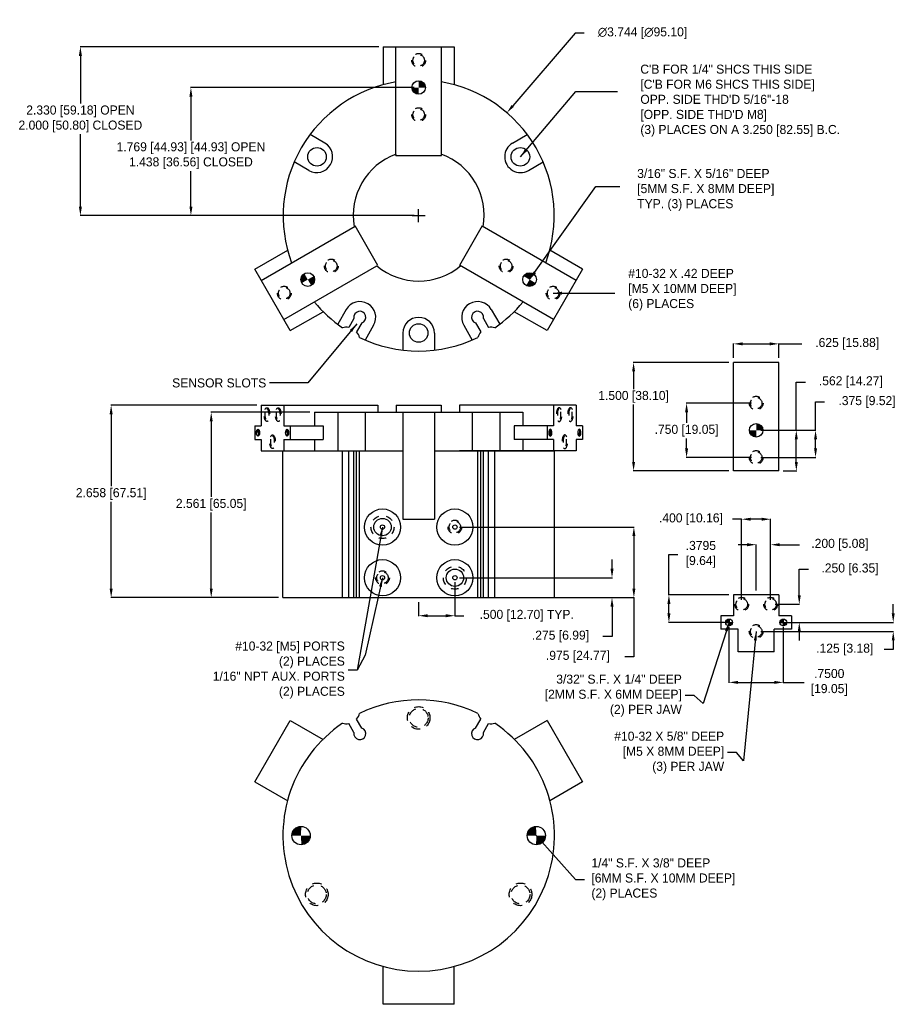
# Model space of a CAD drawing. Extents: x 17.4 to 29.5, y 0.6 to 14.2.
import ezdxf

# ---------------------------------------------------------------- set-up
doc = ezdxf.new("R2010")
doc.units = 0
doc.header["$MEASUREMENT"] = 0
doc.linetypes.add('DASHED', pattern=[0.75, 0.5, -0.25])
doc.linetypes.add('DASHEDX2', pattern=[1.5, 1, -0.5])
doc.layers.get('0').update_dxf_attribs({"linetype": 'CONTINUOUS'})
doc.layers.get('DEFPOINTS').update_dxf_attribs({"linetype": 'CONTINUOUS'})
doc.dimstyles.get("Standard").update_dxf_attribs({"dimtxt": 0.18, "dimasz": 0.18, "dimexe": 0.18, "dimexo": 0.0625, "dimgap": 0.09, "dimtad": 0, "dimtih": 1, "dimtoh": 1, "dimdec": 4, "dimzin": 0, "dimdsep": 46, "dimtxsty": 'Standard', "dimcen": 0.09, "dimadec": 0, "dimazin": 0, "dimtfac": 1, "dimtdec": 4, "dimtofl": 0, "dimtmove": 0, "dimatfit": 3, "dimfxl": 1, "dimtolj": 1, "dimtzin": 0, "dimarcsym": 0})

# ---------------------------------------------------------------- blocks, each defined once
blk = doc.blocks.new('*D418')
at = {"color": 0, "linetype": 'ByBlock'}
for p, q in [((26.391, 5.825), (26.391, 6.385)), ((26.391, 6.385), (26.516, 6.385)), ((27.221, 5.825), (26.386, 5.825)), ((26.391, 5.57), (26.391, 5.7)), ((27.159, 5.445), (26.386, 5.445))]:
    blk.add_line(p, q, dxfattribs=at)
for points in [[(26.37, 5.7), (26.412, 5.7), (26.391, 5.825)], [(26.37, 5.57), (26.412, 5.57), (26.391, 5.445)]]:
    blk.add_solid(points, dxfattribs=at)
at = {"layer": 'DEFPOINTS', "color": 0, "linetype": 'ByBlock'}
for p in [(27.284, 5.825), (26.391, 5.445), (27.221, 5.445)]:
    blk.add_point(p, dxfattribs=at)
at = {"color": 0, "linetype": 'ByBlock', "insert": (26.832, 6.385), "char_height": 0.125, "attachment_point": 5}
blk.add_mtext('.3795\\P[9.64]', dxfattribs=at)
blk = doc.blocks.new('*D419')
at = {"color": 0, "linetype": 'ByBlock'}
for p, q in [((29.49, 5.57), (29.49, 5.695)), ((28.034, 5.445), (29.495, 5.445)), ((27.659, 5.32), (29.495, 5.32)), ((29.49, 5.195), (29.49, 5.07)), ((29.49, 5.07), (29.365, 5.07))]:
    blk.add_line(p, q, dxfattribs=at)
for points in [[(29.469, 5.57), (29.51, 5.57), (29.49, 5.445)], [(29.469, 5.195), (29.51, 5.195), (29.49, 5.32)]]:
    blk.add_solid(points, dxfattribs=at)
at = {"layer": 'DEFPOINTS', "color": 0, "linetype": 'ByBlock'}
for p in [(27.971, 5.445), (29.49, 5.445), (27.596, 5.32)]:
    blk.add_point(p, dxfattribs=at)
at = {"color": 0, "linetype": 'ByBlock', "insert": (28.82, 5.07), "char_height": 0.125, "attachment_point": 5}
blk.add_mtext('.125 [3.18]', dxfattribs=at)
blk = doc.blocks.new('*D420')
at = {"color": 0, "linetype": 'ByBlock'}
for p, q in [((28.192, 5.82), (28.192, 6.178)), ((28.192, 6.178), (28.317, 6.178)), ((27.859, 5.695), (28.197, 5.695)), ((28.149, 5.445), (28.197, 5.445)), ((28.192, 5.32), (28.192, 5.195))]:
    blk.add_line(p, q, dxfattribs=at)
for points in [[(28.171, 5.82), (28.213, 5.82), (28.192, 5.695)], [(28.171, 5.32), (28.213, 5.32), (28.192, 5.445)]]:
    blk.add_solid(points, dxfattribs=at)
at = {"layer": 'DEFPOINTS', "color": 0, "linetype": 'ByBlock'}
for p in [(27.796, 5.695), (28.192, 5.695), (28.086, 5.445)]:
    blk.add_point(p, dxfattribs=at)
at = {"color": 0, "linetype": 'ByBlock', "insert": (28.893, 6.178), "char_height": 0.125, "attachment_point": 5}
blk.add_mtext('.250 [6.35]', dxfattribs=at)
blk = doc.blocks.new('*D421')
at = {"color": 0, "linetype": 'ByBlock'}
for p, q in [((27.471, 6.518), (27.346, 6.518)), ((27.596, 5.887), (27.596, 6.523)), ((27.796, 5.758), (27.796, 6.523)), ((27.921, 6.518), (28.197, 6.518))]:
    blk.add_line(p, q, dxfattribs=at)
for points in [[(27.471, 6.539), (27.471, 6.497), (27.596, 6.518)], [(27.921, 6.539), (27.921, 6.497), (27.796, 6.518)]]:
    blk.add_solid(points, dxfattribs=at)
at = {"layer": 'DEFPOINTS', "color": 0, "linetype": 'ByBlock'}
for p in [(27.796, 6.518), (27.596, 5.825), (27.796, 5.695)]:
    blk.add_point(p, dxfattribs=at)
at = {"color": 0, "linetype": 'ByBlock', "insert": (28.753, 6.518), "char_height": 0.125, "attachment_point": 5}
blk.add_mtext('.200 [5.08]', dxfattribs=at)
blk = doc.blocks.new('*D422')
at = {"color": 0, "linetype": 'ByBlock'}
for p, q in [((27.396, 6.87), (27.271, 6.87)), ((27.396, 5.758), (27.396, 6.875)), ((27.671, 6.87), (27.521, 6.87)), ((27.796, 5.758), (27.796, 6.875))]:
    blk.add_line(p, q, dxfattribs=at)
for points in [[(27.521, 6.891), (27.521, 6.849), (27.396, 6.87)], [(27.671, 6.891), (27.671, 6.849), (27.796, 6.87)]]:
    blk.add_solid(points, dxfattribs=at)
at = {"layer": 'DEFPOINTS', "color": 0, "linetype": 'ByBlock'}
for p in [(27.396, 6.87), (27.396, 5.695), (27.796, 5.695)]:
    blk.add_point(p, dxfattribs=at)
at = {"color": 0, "linetype": 'ByBlock', "insert": (26.695, 6.87), "char_height": 0.125, "attachment_point": 5}
blk.add_mtext('.400 [10.16]', dxfattribs=at)
blk = doc.blocks.new('*D423')
at = {"color": 0, "linetype": 'ByBlock'}
for p, q in [((27.221, 5.383), (27.221, 4.611)), ((27.971, 5.383), (27.971, 4.611)), ((27.346, 4.616), (27.846, 4.616)), ((27.971, 4.616), (28.259, 4.616))]:
    blk.add_line(p, q, dxfattribs=at)
for points in [[(27.346, 4.637), (27.346, 4.595), (27.221, 4.616)], [(27.846, 4.637), (27.846, 4.595), (27.971, 4.616)]]:
    blk.add_solid(points, dxfattribs=at)
at = {"layer": 'DEFPOINTS', "color": 0, "linetype": 'ByBlock'}
for p in [(27.221, 5.445), (27.971, 5.445), (27.221, 4.616)]:
    blk.add_point(p, dxfattribs=at)
at = {"color": 0, "linetype": 'ByBlock', "insert": (28.606, 4.616), "char_height": 0.125, "attachment_point": 5}
blk.add_mtext('.7500\\P[19.05]', dxfattribs=at)
blk = doc.blocks.new('*D424')
at = {"color": 0, "linetype": 'ByBlock'}
for p, q in [((28.417, 8.099), (28.417, 8.49)), ((28.417, 8.49), (28.542, 8.49)), ((27.659, 8.099), (28.422, 8.099)), ((28.417, 7.849), (28.417, 7.974)), ((27.659, 7.724), (28.422, 7.724))]:
    blk.add_line(p, q, dxfattribs=at)
for points in [[(28.396, 7.974), (28.437, 7.974), (28.417, 8.099)], [(28.396, 7.849), (28.437, 7.849), (28.417, 7.724)]]:
    blk.add_solid(points, dxfattribs=at)
at = {"layer": 'DEFPOINTS', "color": 0, "linetype": 'ByBlock'}
for p in [(27.596, 8.099), (28.417, 8.099), (27.596, 7.724)]:
    blk.add_point(p, dxfattribs=at)
at = {"color": 0, "linetype": 'ByBlock', "insert": (29.128, 8.49), "char_height": 0.125, "attachment_point": 5}
blk.add_mtext('.375 [9.52]', dxfattribs=at)
blk = doc.blocks.new('*D425')
at = {"color": 0, "linetype": 'ByBlock'}
for p, q in [((27.534, 8.474), (26.63, 8.474)), ((26.635, 8.349), (26.635, 8.2)), ((26.635, 7.849), (26.635, 7.985)), ((27.534, 7.724), (26.63, 7.724))]:
    blk.add_line(p, q, dxfattribs=at)
for points in [[(26.614, 8.349), (26.656, 8.349), (26.635, 8.474)], [(26.614, 7.849), (26.656, 7.849), (26.635, 7.724)]]:
    blk.add_solid(points, dxfattribs=at)
at = {"layer": 'DEFPOINTS', "color": 0, "linetype": 'ByBlock'}
for p in [(26.635, 8.474), (27.596, 8.474), (27.596, 7.724)]:
    blk.add_point(p, dxfattribs=at)
at = {"color": 0, "linetype": 'ByBlock', "insert": (26.635, 8.093), "char_height": 0.125, "attachment_point": 5}
blk.add_mtext('.750 [19.05]', dxfattribs=at)
blk = doc.blocks.new('*D426')
at = {"color": 0, "linetype": 'ByBlock'}
for p, q in [((27.284, 9.1), (27.284, 9.298)), ((27.409, 9.293), (27.784, 9.293)), ((27.909, 9.1), (27.909, 9.298)), ((27.909, 9.293), (28.225, 9.293))]:
    blk.add_line(p, q, dxfattribs=at)
for points in [[(27.409, 9.314), (27.409, 9.272), (27.284, 9.293)], [(27.784, 9.314), (27.784, 9.272), (27.909, 9.293)]]:
    blk.add_solid(points, dxfattribs=at)
at = {"layer": 'DEFPOINTS', "color": 0, "linetype": 'ByBlock'}
for p in [(27.284, 9.293), (27.284, 9.037), (27.909, 9.037)]:
    blk.add_point(p, dxfattribs=at)
at = {"color": 0, "linetype": 'ByBlock', "insert": (28.854, 9.293), "char_height": 0.125, "attachment_point": 5}
blk.add_mtext('.625 [15.88]', dxfattribs=at)
blk = doc.blocks.new('*D427')
at = {"color": 0, "linetype": 'ByBlock'}
for p, q in [((27.221, 9.037), (25.898, 9.037)), ((25.903, 8.912), (25.903, 8.668)), ((25.903, 7.662), (25.903, 8.453)), ((27.221, 7.537), (25.898, 7.537))]:
    blk.add_line(p, q, dxfattribs=at)
for points in [[(25.882, 8.912), (25.923, 8.912), (25.903, 9.037)], [(25.882, 7.662), (25.923, 7.662), (25.903, 7.537)]]:
    blk.add_solid(points, dxfattribs=at)
at = {"layer": 'DEFPOINTS', "color": 0, "linetype": 'ByBlock'}
for p in [(25.903, 9.037), (27.284, 9.037), (27.284, 7.537)]:
    blk.add_point(p, dxfattribs=at)
at = {"color": 0, "linetype": 'ByBlock', "insert": (25.903, 8.561), "char_height": 0.125, "attachment_point": 5}
blk.add_mtext('1.500 [38.10]', dxfattribs=at)
blk = doc.blocks.new('*D428')
at = {"color": 0, "linetype": 'ByBlock'}
for p, q in [((20.697, 8.445), (18.681, 8.445)), ((18.686, 8.32), (18.686, 7.325)), ((18.686, 5.912), (18.686, 7.11)), ((20.997, 5.787), (18.681, 5.787))]:
    blk.add_line(p, q, dxfattribs=at)
for points in [[(18.665, 8.32), (18.707, 8.32), (18.686, 8.445)], [(18.665, 5.912), (18.707, 5.912), (18.686, 5.787)]]:
    blk.add_solid(points, dxfattribs=at)
at = {"layer": 'DEFPOINTS', "color": 0, "linetype": 'ByBlock'}
for p in [(20.759, 8.445), (18.686, 5.787), (21.059, 5.787)]:
    blk.add_point(p, dxfattribs=at)
at = {"color": 0, "linetype": 'ByBlock', "insert": (18.686, 7.218), "char_height": 0.125, "attachment_point": 5}
blk.add_mtext('2.658 [67.51]', dxfattribs=at)
blk = doc.blocks.new('*D429')
at = {"color": 0, "linetype": 'ByBlock'}
for p, q in [((25.096, 14.01), (24.235, 13.007)), ((25.221, 14.01), (25.096, 14.01)), ((22.934, 11.401), (22.934, 11.581)), ((22.844, 11.491), (23.024, 11.491))]:
    blk.add_line(p, q, dxfattribs=at)
blk.add_solid([(24.219, 13.02), (24.25, 12.993), (24.153, 12.912)], dxfattribs=at)
at = {"layer": 'DEFPOINTS', "color": 0, "linetype": 'ByBlock'}
for p in [(24.153, 12.912), (21.715, 10.07)]:
    blk.add_point(p, dxfattribs=at)
at = {"color": 0, "linetype": 'ByBlock', "insert": (26.026, 14.01), "char_height": 0.125, "attachment_point": 5}
blk.add_mtext('∅3.744 [∅95.10]', dxfattribs=at)
blk = doc.blocks.new('*D430')
at = {"color": 0, "linetype": 'ByBlock'}
for p, q in [((25.605, 6.187), (25.605, 6.312)), ((23.497, 6.062), (25.61, 6.062)), ((21.122, 5.787), (25.61, 5.787)), ((25.605, 5.662), (25.605, 5.25)), ((25.605, 5.25), (25.48, 5.25))]:
    blk.add_line(p, q, dxfattribs=at)
for points in [[(25.584, 6.187), (25.626, 6.187), (25.605, 6.062)], [(25.584, 5.662), (25.626, 5.662), (25.605, 5.787)]]:
    blk.add_solid(points, dxfattribs=at)
at = {"layer": 'DEFPOINTS', "color": 0, "linetype": 'ByBlock'}
for p in [(23.434, 6.062), (25.605, 6.062), (21.059, 5.787)]:
    blk.add_point(p, dxfattribs=at)
at = {"color": 0, "linetype": 'ByBlock', "insert": (24.893, 5.25), "char_height": 0.125, "attachment_point": 5}
blk.add_mtext('.275 [6.99]', dxfattribs=at)
blk = doc.blocks.new('*D431')
at = {"color": 0, "linetype": 'ByBlock'}
for p, q in [((23.497, 6.762), (25.912, 6.762)), ((25.907, 6.637), (25.907, 5.912)), ((21.122, 5.787), (25.912, 5.787)), ((25.907, 5.787), (25.907, 4.971)), ((25.907, 4.971), (25.782, 4.971))]:
    blk.add_line(p, q, dxfattribs=at)
for points in [[(25.886, 6.637), (25.928, 6.637), (25.907, 6.762)], [(25.886, 5.912), (25.928, 5.912), (25.907, 5.787)]]:
    blk.add_solid(points, dxfattribs=at)
at = {"layer": 'DEFPOINTS', "color": 0, "linetype": 'ByBlock'}
for p in [(23.434, 6.762), (25.907, 6.762), (21.059, 5.787)]:
    blk.add_point(p, dxfattribs=at)
at = {"color": 0, "linetype": 'ByBlock', "insert": (25.133, 4.971), "char_height": 0.125, "attachment_point": 5}
blk.add_mtext('.975 [24.77]', dxfattribs=at)
blk = doc.blocks.new('*D432')
at = {"color": 0, "linetype": 'ByBlock'}
for p, q in [((21.431, 8.348), (20.063, 8.348)), ((20.068, 8.223), (20.068, 7.178)), ((20.068, 5.912), (20.068, 6.963)), ((20.997, 5.787), (20.063, 5.787))]:
    blk.add_line(p, q, dxfattribs=at)
for points in [[(20.048, 8.223), (20.089, 8.223), (20.068, 8.348)], [(20.048, 5.912), (20.089, 5.912), (20.068, 5.787)]]:
    blk.add_solid(points, dxfattribs=at)
at = {"layer": 'DEFPOINTS', "color": 0, "linetype": 'ByBlock'}
for p in [(21.494, 8.348), (20.068, 5.787), (21.059, 5.787)]:
    blk.add_point(p, dxfattribs=at)
at = {"color": 0, "linetype": 'ByBlock', "insert": (20.068, 7.07), "char_height": 0.125, "attachment_point": 5}
blk.add_mtext('2.561 [65.05]', dxfattribs=at)
blk = doc.blocks.new('*D433')
at = {"color": 0, "linetype": 'ByBlock'}
for p, q in [((23.434, 6), (23.434, 5.532)), ((22.934, 5.725), (22.934, 5.532)), ((23.059, 5.537), (23.309, 5.537)), ((23.434, 5.537), (23.559, 5.537))]:
    blk.add_line(p, q, dxfattribs=at)
for points in [[(23.059, 5.558), (23.059, 5.516), (22.934, 5.537)], [(23.309, 5.558), (23.309, 5.516), (23.434, 5.537)]]:
    blk.add_solid(points, dxfattribs=at)
at = {"layer": 'DEFPOINTS', "color": 0, "linetype": 'ByBlock'}
for p in [(23.434, 6.062), (22.934, 5.787), (23.434, 5.537)]:
    blk.add_point(p, dxfattribs=at)
at = {"color": 0, "linetype": 'ByBlock', "insert": (24.427, 5.537), "char_height": 0.125, "attachment_point": 5}
blk.add_mtext('.500 [12.70] TYP.', dxfattribs=at)
blk = doc.blocks.new('*D434')
at = {"color": 0, "linetype": 'ByBlock'}
for p, q in [((22.872, 13.26), (19.783, 13.26)), ((19.788, 13.135), (19.788, 12.53)), ((19.788, 11.616), (19.788, 12.106)), ((22.872, 11.491), (19.783, 11.491))]:
    blk.add_line(p, q, dxfattribs=at)
for points in [[(19.767, 13.135), (19.809, 13.135), (19.788, 13.26)], [(19.767, 11.616), (19.809, 11.616), (19.788, 11.491)]]:
    blk.add_solid(points, dxfattribs=at)
at = {"layer": 'DEFPOINTS', "color": 0, "linetype": 'ByBlock'}
for p in [(19.788, 13.26), (22.934, 13.26), (22.934, 11.491)]:
    blk.add_point(p, dxfattribs=at)
at = {"color": 0, "linetype": 'ByBlock', "insert": (19.788, 12.318), "char_height": 0.125, "attachment_point": 5}
blk.add_mtext('1.769 [44.93] [44.93] OPEN\\P1.438 [36.56] CLOSED', dxfattribs=at)
blk = doc.blocks.new('*D435')
at = {"color": 0, "linetype": 'ByBlock'}
for p, q in [((22.382, 13.822), (18.256, 13.822)), ((18.261, 13.697), (18.261, 13.038)), ((18.261, 11.616), (18.261, 12.615)), ((22.872, 11.491), (18.256, 11.491))]:
    blk.add_line(p, q, dxfattribs=at)
for points in [[(18.24, 13.697), (18.282, 13.697), (18.261, 13.822)], [(18.24, 11.616), (18.282, 11.616), (18.261, 11.491)]]:
    blk.add_solid(points, dxfattribs=at)
at = {"layer": 'DEFPOINTS', "color": 0, "linetype": 'ByBlock'}
for p in [(18.261, 13.822), (22.444, 13.822), (22.934, 11.491)]:
    blk.add_point(p, dxfattribs=at)
at = {"color": 0, "linetype": 'ByBlock', "insert": (18.261, 12.826), "char_height": 0.125, "attachment_point": 5}
blk.add_mtext('2.330 [59.18] OPEN\\P2.000 [50.80] CLOSED', dxfattribs=at)
blk = doc.blocks.new('*D436')
at = {"color": 0, "linetype": 'ByBlock'}
for p, q in [((28.151, 8.099), (28.151, 8.764)), ((28.151, 8.764), (28.276, 8.764)), ((27.659, 8.099), (28.156, 8.099)), ((28.151, 7.662), (28.151, 7.974)), ((27.971, 7.537), (28.156, 7.537))]:
    blk.add_line(p, q, dxfattribs=at)
for points in [[(28.13, 7.974), (28.172, 7.974), (28.151, 8.099)], [(28.13, 7.662), (28.172, 7.662), (28.151, 7.537)]]:
    blk.add_solid(points, dxfattribs=at)
at = {"layer": 'DEFPOINTS', "color": 0, "linetype": 'ByBlock'}
for p in [(27.596, 8.099), (27.909, 7.537), (28.151, 7.537)]:
    blk.add_point(p, dxfattribs=at)
at = {"color": 0, "linetype": 'ByBlock', "insert": (28.904, 8.764), "char_height": 0.125, "attachment_point": 5}
blk.add_mtext('.562 [14.27]', dxfattribs=at)

msp = doc.modelspace()

# ---------------------------------------------------------------- hatches: boundary and pattern name
for points in [[(23.028, 13.2601, 0.4142136), (22.9343, 13.3538), (22.9343, 13.2601)], [(22.9343, 13.1663), (22.9343, 13.2601), (22.8405, 13.2601, 0.4142136)], [(21.3554, 10.6878, 0.4142136), (21.3211, 10.5597), (21.4023, 10.6066)], [(21.4835, 10.6534), (21.4023, 10.6066), (21.4491, 10.5254, 0.4142136)], [(24.3851, 10.6534), (24.4663, 10.6066), (24.5131, 10.6878, 0.4142136)], [(24.4194, 10.5254, 0.4142136), (24.5475, 10.5597), (24.4663, 10.6066)], [(27.5965, 8.6187), (27.5965, 8.525), (27.6902, 8.525, 0.4142136)], [(27.5027, 8.525, 0.4142136), (27.5965, 8.4312), (27.5965, 8.525)], [(27.2215, 5.8709), (27.2215, 5.9177, 0.4142136), (27.1747, 5.8709)], [(27.2215, 5.8242, 0.4142136), (27.2682, 5.8709), (27.2215, 5.8709)], [(27.9715, 5.8709), (27.9715, 5.9177, 0.4142136), (27.9247, 5.8709)], [(27.9715, 5.8242, 0.4142136), (28.0182, 5.8709), (27.9715, 5.8709)], [(21.1828, 2.926), (21.3093, 2.926, -0.0194689), (21.3142, 3.0524, 0.4256633)], [(24.4328, 2.926), (24.5593, 2.926, 0.0194689), (24.5543, 3.0524, 0.4028558)], [(21.3142, 2.7996, 0.4028558), (21.4358, 2.926), (21.3093, 2.926, 0.0194689)], [(24.5543, 2.7996, 0.4256633), (24.6858, 2.926), (24.5593, 2.926, -0.0194689)]]:
    msp.add_hatch(color=256).paths.add_polyline_path(points)
h = msp.add_hatch(color=256)
edge = h.paths.add_edge_path()
edge.add_ellipse((20.7149, 8.4915), major_axis=(0, 0.0468), ratio=0.4438712, start_angle=0, end_angle=90)
edge.add_line((20.6942, 8.4915), (20.7149, 8.4915))
edge.add_line((20.7149, 8.4915), (20.7149, 8.5382))
edge = h.paths.add_edge_path()
edge.add_ellipse((20.7149, 8.4915), major_axis=(0, 0.0468), ratio=0.4438712, start_angle=180, end_angle=270)
edge.add_line((20.7357, 8.4915), (20.7149, 8.4915))
edge.add_line((20.7149, 8.4915), (20.7149, 8.4447))
h = msp.add_hatch(color=256)
edge = h.paths.add_edge_path()
edge.add_ellipse((21.1162, 8.4915), major_axis=(0, 0.0468), ratio=0.4438712, start_angle=0, end_angle=90)
edge.add_line((21.0954, 8.4915), (21.1162, 8.4915))
edge.add_line((21.1162, 8.4915), (21.1162, 8.5382))
edge = h.paths.add_edge_path()
edge.add_ellipse((21.1162, 8.4915), major_axis=(0, 0.0468), ratio=0.4438712, start_angle=180, end_angle=270)
edge.add_line((21.1369, 8.4915), (21.1162, 8.4915))
edge.add_line((21.1162, 8.4915), (21.1162, 8.4447))
h = msp.add_hatch(color=256)
edge = h.paths.add_edge_path()
edge.add_ellipse((24.7523, 8.4915), major_axis=(0, 0.0468), ratio=0.4438712, start_angle=270, end_angle=360)
edge.add_line((24.7523, 8.5382), (24.7523, 8.4915))
edge.add_line((24.7523, 8.4915), (24.7731, 8.4915))
edge = h.paths.add_edge_path()
edge.add_line((24.7523, 8.4915), (24.7316, 8.4915))
edge.add_ellipse((24.7523, 8.4915), major_axis=(0, 0.0468), ratio=0.4438712, start_angle=90, end_angle=180)
edge.add_line((24.7523, 8.4447), (24.7523, 8.4915))
h = msp.add_hatch(color=256)
edge = h.paths.add_edge_path()
edge.add_ellipse((25.1536, 8.4915), major_axis=(0, 0.0468), ratio=0.4438712, start_angle=270, end_angle=360)
edge.add_line((25.1536, 8.5382), (25.1536, 8.4915))
edge.add_line((25.1536, 8.4915), (25.1743, 8.4915))
edge = h.paths.add_edge_path()
edge.add_line((25.1536, 8.4915), (25.1328, 8.4915))
edge.add_ellipse((25.1536, 8.4915), major_axis=(0, 0.0468), ratio=0.4438712, start_angle=90, end_angle=180)
edge.add_line((25.1536, 8.4447), (25.1536, 8.4915))

# ---------------------------------------------------------------- linework, layer by layer
for p, q in [((22.4443, 13.8221), (23.4243, 13.8221)), ((22.4443, 13.8221), (22.4443, 13.2978)), ((22.6193, 12.3221), (22.6193, 13.8221)), ((23.2493, 12.3221), (23.2493, 13.8221)), ((23.4243, 13.8221), (23.4243, 13.2978)), ((21.6364, 12.493), (21.4335, 12.6101)), ((24.2322, 12.493), (24.435, 12.6101)), ((22.6193, 12.3221), (23.2493, 12.3221)), ((21.4176, 12.1141), (21.2148, 12.2312)), ((24.4509, 12.1141), (24.6537, 12.2312)), ((20.7593, 10.5962), (22.0584, 11.3462)), ((22.3721, 10.8028), (22.0571, 11.3484)), ((23.8114, 11.3484), (23.4964, 10.8028)), ((25.1092, 10.5962), (23.8102, 11.3462)), ((20.6706, 10.7499), (21.1246, 11.0121)), ((25.198, 10.7499), (24.7439, 11.0121)), ((21.1606, 9.9012), (20.6706, 10.7499)), ((21.0718, 10.0549), (22.355, 10.7958)), ((24.7967, 10.0549), (23.4977, 10.8049)), ((25.198, 10.7499), (24.708, 9.9012)), ((21.1606, 9.9012), (21.6146, 10.1633)), ((21.9323, 10.1935), (21.8151, 9.9904)), ((22.0403, 10.0707), (21.9685, 9.9464)), ((23.8282, 10.0707), (23.9, 9.9464)), ((23.9362, 10.1935), (24.0534, 9.9904)), ((24.708, 9.9012), (24.2539, 10.1633)), ((22.1486, 10.0082), (22.0768, 9.8839)), ((22.3112, 9.9747), (22.194, 9.7717)), ((23.5573, 9.9747), (23.6746, 9.7717)), ((23.7199, 10.0082), (23.7918, 9.8839)), ((22.7155, 9.8661), (22.7155, 9.6319)), ((23.153, 9.8661), (23.153, 9.6319)), ((27.284, 7.963), (27.284, 9.463)), ((27.909, 9.463), (27.284, 9.463)), ((27.909, 7.963), (27.909, 9.463)), ((20.7593, 8.871), (22.3721, 8.871)), ((20.7593, 8.871), (20.7593, 8.584)), ((20.7593, 8.871), (21.0718, 8.871)), ((20.7593, 8.871), (20.9156, 8.871)), ((20.9156, 8.871), (21.0718, 8.871)), ((21.0718, 8.871), (21.0718, 8.584)), ((22.3721, 8.871), (22.3721, 8.774)), ((22.6218, 8.871), (22.6218, 8.774)), ((22.6218, 8.871), (23.2468, 8.871)), ((23.2468, 8.871), (23.2468, 8.774)), ((25.1092, 8.871), (23.4964, 8.871)), ((23.4964, 8.871), (23.4964, 8.774)), ((24.7967, 8.871), (24.7967, 8.584)), ((25.1092, 8.871), (25.1092, 8.584)), ((21.4937, 8.774), (24.3749, 8.774)), ((21.4937, 8.774), (21.4937, 8.584)), ((21.8151, 8.774), (21.8151, 8.243)), ((22.194, 8.774), (22.194, 8.243)), ((22.7143, 8.774), (22.7143, 7.296)), ((23.1543, 8.774), (23.1543, 7.296)), ((23.6746, 8.774), (23.6746, 8.243)), ((23.6746, 8.774), (23.6746, 8.243)), ((24.0534, 8.774), (24.0534, 8.243)), ((24.0534, 8.774), (24.0534, 8.243)), ((24.3749, 8.774), (24.3749, 8.584)), ((20.6706, 8.584), (20.6706, 8.399)), ((20.6706, 8.584), (20.7593, 8.584)), ((20.6706, 8.584), (20.7593, 8.584)), ((21.0718, 8.584), (21.6146, 8.584)), ((21.0718, 8.584), (21.1606, 8.584)), ((21.1606, 8.584), (21.1606, 8.399)), ((21.6146, 8.584), (21.6146, 8.399)), ((24.7967, 8.584), (24.2539, 8.584)), ((24.2539, 8.584), (24.2539, 8.399)), ((24.708, 8.584), (24.708, 8.399)), ((24.708, 8.584), (24.708, 8.399)), ((24.7967, 8.584), (24.708, 8.584)), ((25.198, 8.584), (25.1092, 8.584)), ((25.198, 8.584), (25.198, 8.399)), ((20.7149, 8.5382), (20.7149, 8.4447)), ((21.1162, 8.5382), (21.1162, 8.4447)), ((24.7523, 8.5382), (24.7523, 8.4447)), ((25.1536, 8.5382), (25.1536, 8.4447)), ((20.6706, 8.399), (20.7593, 8.399)), ((20.7593, 8.399), (20.7593, 8.242)), ((21.0718, 8.399), (21.6146, 8.399)), ((21.0718, 8.399), (21.0718, 8.243)), ((21.4937, 8.399), (21.4937, 8.242)), ((24.7967, 8.399), (24.2539, 8.399)), ((24.3749, 8.399), (24.3749, 8.242)), ((24.7967, 8.399), (24.7967, 8.243)), ((25.198, 8.399), (25.1092, 8.399)), ((25.1092, 8.399), (25.1092, 8.242)), ((20.7593, 8.242), (21.0718, 8.243)), ((20.7593, 8.242), (22.3721, 8.242)), ((21.0593, 8.243), (22.7143, 8.243)), ((21.0593, 6.213), (21.0593, 8.243)), ((21.8821, 6.213), (21.8821, 8.243)), ((21.9685, 6.213), (21.9685, 8.243)), ((22.0403, 6.213), (22.0403, 8.243)), ((22.0768, 6.213), (22.0768, 8.243)), ((22.1163, 6.213), (22.1163, 8.243)), ((23.1543, 8.243), (24.8093, 8.243)), ((25.1092, 8.242), (23.4964, 8.242)), ((23.7522, 6.213), (23.7522, 8.243)), ((23.7918, 6.213), (23.7918, 8.243)), ((23.8282, 6.213), (23.8282, 8.243)), ((23.9, 6.213), (23.9, 8.243)), ((23.9864, 6.213), (23.9864, 8.243)), ((24.8093, 6.213), (24.8093, 8.243)), ((27.909, 7.963), (27.284, 7.963)), ((22.7143, 7.296), (23.1543, 7.296)), ((21.0593, 6.213), (24.8093, 6.213)), ((27.909, 6.2504), (27.284, 6.2504)), ((27.284, 6.2504), (27.284, 5.9634)), ((27.909, 6.2504), (27.909, 5.9634)), ((27.1065, 5.9634), (27.1065, 5.7784)), ((27.284, 5.9634), (27.1065, 5.9634)), ((27.1747, 5.8709), (27.2682, 5.8709)), ((27.2215, 5.9177), (27.2215, 5.8242)), ((28.0865, 5.9634), (27.909, 5.9634)), ((27.9247, 5.8709), (28.0182, 5.8709)), ((27.9715, 5.9177), (27.9715, 5.8242)), ((28.0865, 5.9634), (28.0865, 5.7784)), ((27.3465, 5.7784), (27.1065, 5.7784)), ((27.3465, 5.4664), (27.3465, 5.7784)), ((28.0865, 5.7784), (27.8465, 5.7784)), ((27.8465, 5.4664), (27.8465, 5.7784)), ((27.8465, 5.4664), (27.3465, 5.4664)), ((20.6706, 3.6671), (21.1606, 4.5158)), ((21.1606, 4.5158), (21.6146, 4.2537)), ((22.1486, 4.4118), (22.0768, 4.5362)), ((23.7199, 4.4118), (23.7918, 4.5362)), ((24.708, 4.5158), (24.2539, 4.2537)), ((24.708, 4.5158), (25.198, 3.6671)), ((22.0403, 4.3493), (21.9685, 4.4737)), ((23.8282, 4.3493), (23.9, 4.4737)), ((20.6706, 3.6671), (21.1246, 3.405)), ((25.198, 3.6671), (24.7439, 3.405)), ((22.4443, 0.595), (22.4443, 1.1192)), ((23.4243, 0.595), (23.4243, 1.1192)), ((23.4243, 0.595), (22.4443, 0.595))]:
    msp.add_line(p, q)
at = {"linetype": 'DASHED', "ltscale": 0.13}
for centre in [(22.9343, 13.6351), (22.9343, 12.8851), (21.727, 10.7941), (24.1415, 10.7941), (21.0775, 10.4191), (24.791, 10.4191), (27.5965, 8.9), (27.5965, 8.15), (23.4343, 7.188), (22.4343, 6.488), (27.3965, 6.1209), (27.7965, 6.1209), (27.5965, 5.7459)]:
    msp.add_circle(centre, 0.095, dxfattribs=at)
at = {"linetype": 'DASHED', "ltscale": 0.1}
for centre in [(22.9343, 13.6351), (22.9343, 12.8851), (21.727, 10.7941), (24.1415, 10.7941), (21.0775, 10.4191), (24.791, 10.4191), (27.5965, 8.9), (27.5965, 8.15), (23.4343, 7.188), (22.4343, 6.488), (27.3965, 6.1209), (27.7965, 6.1209), (27.5965, 5.7459)]:
    msp.add_circle(centre, 0.0795, dxfattribs=at)
for centre, radius in [((22.9343, 13.2601), 0.0938), ((21.5296, 12.3021), 0.1285), ((24.339, 12.3021), 0.1285), ((21.4023, 10.6066), 0.0938), ((24.4663, 10.6066), 0.0938), ((22.9343, 9.8691), 0.1285), ((27.5965, 8.525), 0.0938), ((22.4343, 7.188), 0.25), ((23.4343, 7.188), 0.25), ((22.4343, 7.188), 0.12), ((22.4343, 7.188), 0.0295), ((23.4343, 7.188), 0.0295), ((22.4343, 6.488), 0.25), ((22.4343, 6.488), 0.25), ((23.4343, 6.488), 0.25), ((23.4343, 6.488), 0.25), ((23.4343, 6.488), 0.12), ((22.4343, 6.488), 0.0295), ((23.4343, 6.488), 0.0295), ((27.2215, 5.8709), 0.0467), ((27.9715, 5.8709), 0.0467), ((21.3093, 2.926), 0.1265), ((24.5593, 2.926), 0.1265)]:
    msp.add_circle(centre, radius)
at = {"linetype": 'DASHEDX2', "ltscale": 0.1}
for centre in [(22.4343, 7.188), (23.4343, 6.488)]:
    msp.add_circle(centre, 0.159, dxfattribs=at)
at = {"linetype": 'DASHED', "ltscale": 0.25}
for centre, radius in [((22.9343, 4.551), 0.1562), ((22.9343, 4.551), 0.1305), ((21.527, 2.1135), 0.1562), ((21.527, 2.1135), 0.1305), ((24.3416, 2.1135), 0.1562), ((24.3416, 2.1135), 0.1305)]:
    msp.add_circle(centre, radius, dxfattribs=at)
for centre, radius, start, end in [((22.9343, 11.4911), 1.872, 99.60959, 200.39041), ((22.9343, 11.4911), 1.872, 339.60959, 80.39041), ((21.527, 12.3036), 0.2188, 240, 60), ((24.3416, 12.3036), 0.2188, 120, 300), ((22.9343, 11.4911), 0.905, 110.20035, 189.79965), ((22.9343, 11.4911), 0.905, 350.20035, 69.79965), ((22.9343, 11.4911), 0.905, 230.20035, 309.79965), ((22.9343, 11.4911), 1.872, 219.60959, 235.82581), ((22.1218, 10.0841), 0.2188, 329.99486, 149.99486), ((23.7468, 10.0841), 0.2188, 30.00514, 210.00514), ((22.9343, 11.4911), 1.872, 304.17419, 320.39041), ((22.1218, 10.0868), 0.083, 288.85197, 191.14803), ((22.9343, 9.8661), 0.2188, 0, 180), ((23.7468, 10.0868), 0.083, 348.85197, 251.14803), ((21.9343, 9.762), 0.1875, 79.47122, 106.15512), ((23.9343, 9.762), 0.1875, 73.84488, 100.52878), ((21.9343, 9.762), 0.1875, 13.84488, 40.52878), ((22.9343, 11.4911), 1.872, 244.08814, 295.91186), ((23.9343, 9.762), 0.1875, 139.47122, 166.15512), ((22.9343, 2.926), 1.875, 64.13586, 115.86414), ((21.9343, 4.658), 0.1875, 319.47122, 346.15512), ((23.9343, 4.658), 0.1875, 193.84488, 220.52878), ((22.9343, 2.926), 1.875, 124.13586, 55.86414), ((21.9343, 4.658), 0.1875, 253.84488, 280.52878), ((22.1218, 4.3333), 0.083, 168.85197, 71.14803), ((23.7468, 4.3333), 0.083, 108.85197, 11.14803), ((23.9343, 4.658), 0.1875, 259.47122, 286.15512)]:
    msp.add_arc(centre, radius, start, end)
at = {"linetype": 'DASHED', "ltscale": 0.125}
for centre in [(20.8379, 8.7419), (20.9941, 8.7411), (20.9156, 8.3665)]:
    msp.add_ellipse(centre, major_axis=(0, 0.095), ratio=0.4059242, dxfattribs=at)
at = {"linetype": 'DASHED', "ltscale": 0.093}
for centre in [(20.8379, 8.7419), (20.9941, 8.7411), (20.9156, 8.3665)]:
    msp.add_ellipse(centre, major_axis=(0, 0.0795), ratio=0.3085939, dxfattribs=at)
at = {"linetype": 'DASHED', "ltscale": 0.125, "extrusion": (0, 0, -1)}
for centre in [(24.8744, 8.7411), (25.0307, 8.7419), (24.953, 8.3665)]:
    msp.add_ellipse(centre, major_axis=(0, 0.095), ratio=0.4059242, dxfattribs=at)
at = {"linetype": 'DASHED', "ltscale": 0.093, "extrusion": (0, 0, -1)}
for centre in [(24.8744, 8.7411), (25.0307, 8.7419), (24.953, 8.3665)]:
    msp.add_ellipse(centre, major_axis=(0, 0.0795), ratio=0.3085939, dxfattribs=at)
for centre in [(20.7149, 8.4915), (21.1162, 8.4915)]:
    msp.add_ellipse(centre, major_axis=(0, 0.0468), ratio=0.4438712)
at = {"extrusion": (0, 0, -1)}
for centre in [(24.7523, 8.4915), (25.1536, 8.4915)]:
    msp.add_ellipse(centre, major_axis=(0, 0.0468), ratio=0.4438712, dxfattribs=at)
at = {"layer": 'DEFPOINTS', "color": 0, "linetype": 'ByBlock'}
for p in [(23.9864, 9.9421), (22.4343, 8.243), (23.4343, 8.243), (23.4343, 8.243), (21.0593, 7.188), (21.0593, 6.488), (21.0593, 6.213), (21.0593, 6.213), (23.7918, 4.5362), (23.9, 4.4737)]:
    msp.add_point(p, dxfattribs=at)

# ---------------------------------------------------------------- texts
at = {"char_height": 0.125}
for s, insert, attachment_point in [('C\'B FOR 1/4" SHCS THIS SIDE\\P[C\'B FOR M6 SHCS THIS SIDE]\\POPP. SIDE THD\'D 5/16"-18\\P[OPP. SIDE THD\'D M8]\\P(3) PLACES ON A 3.250 [82.55] B.C.', (25.9961, 13.0781), 4), ('3/16" S.F. X 5/16" DEEP\\P[5MM S.F. X 8MM DEEP]\\PTYP. (3) PLACES', (25.9532, 11.845), 4), ('#10-32 X .42 DEEP\\P[M5 X 10MM DEEP]\\P(6) PLACES', (25.8293, 10.4651), 4), ('SENSOR SLOTS', (20.8289, 9.1785), 6), ('#10-32 [M5] PORTS\\P(2) PLACES\\P1/16" NPT AUX. PORTS\\P(2) PLACES', (21.9141, 5.213), 6), ('3/32" S.F. X 1/4" DEEP\\P[2MM S.F. X 6MM DEEP]\\P(2) PER JAW', (26.57, 4.8596), 6), ('#10-32 X 5/8" DEEP\\P[M5 X 8MM DEEP]\\P(3) PER JAW', (27.1544, 4.072), 6), ('1/4" S.F. X 3/8" DEEP\\P[6MM S.F. X 10MM DEEP]\\P(2) PLACES', (25.3202, 2.3213), 4)]:
    msp.add_mtext(s, dxfattribs=dict(at, insert=insert, attachment_point=attachment_point))

# ---------------------------------------------------------------- dimensions: what is measured, and where the dimension line sits
dim = msp.add_diameter_dim_2p(p1=(21.7154, 10.0702), p2=(24.1531, 12.9119), dimstyle='Standard', override={"dimtxt": 0.125, "dimasz": 0.125, "dimexe": 0.005, "dimgap": 0.045, "dimdec": 3, "dimzin": 4, "dimtm": 0.015, "dimtdec": 3, "dimtolj": 0, "dimtzin": 4})
dim.commit()
dim.dimension.update_dxf_attribs({"geometry": '*D429', "text_midpoint": (26.026, 14.0104), "dimtype": 163})
for base, p2, text, picture, middle in [((18.2612, 13.8221), (22.4443, 13.8221), '2.330 [59.18] OPEN\\P2.000 [50.80] CLOSED', '*D435', (18.2612, 12.8264)), ((19.7878, 13.2601), (22.9343, 13.2601), '<> [44.93] OPEN\\P1.438 [36.56] CLOSED', '*D434', (19.7878, 12.3179))]:
    dim = msp.add_linear_dim(base=base, p1=(22.9343, 11.4911), p2=p2, angle=90, text=text, dimstyle='Standard', override={"dimtxt": 0.125, "dimasz": 0.125, "dimexe": 0.005, "dimgap": 0.045, "dimdec": 3, "dimzin": 4, "dimtm": 0.015, "dimtdec": 3, "dimtolj": 0, "dimtzin": 4})
    dim.commit()
    dim.dimension.update_dxf_attribs({"geometry": picture, "text_midpoint": middle, "dimtype": 160})
for base, p1, p2, angle, picture, middle in [((27.284, 9.7187), (27.909, 9.463), (27.284, 9.463), 180, '*D426', (28.8535, 9.7187)), ((25.9027, 9.463), (27.284, 7.963), (27.284, 9.463), 270, '*D427', (25.9027, 8.9866)), ((28.1511, 7.963), (27.5965, 8.525), (27.909, 7.963), 90, '*D436', (28.9044, 9.1899)), ((28.4166, 8.525), (27.5965, 8.15), (27.5965, 8.525), 270, '*D424', (29.1283, 8.9154)), ((18.6863, 6.213), (20.7593, 8.871), (21.0593, 6.213), 90, '*D428', (18.6863, 7.6439)), ((26.6353, 8.9), (27.5965, 8.15), (27.5965, 8.9), 270, '*D425', (26.6353, 8.5188)), ((20.0683, 6.213), (21.4937, 8.774), (21.0593, 6.213), 90, '*D432', (20.0683, 7.4963)), ((25.9067, 7.188), (21.0593, 6.213), (23.4343, 7.188), 90, '*D431', (25.1326, 5.397)), ((25.605, 6.488), (21.0593, 6.213), (23.4343, 6.488), 90, '*D430', (24.8934, 5.6759)), ((28.1918, 6.1209), (28.0865, 5.8709), (27.7965, 6.1209), 90, '*D420', (28.8931, 6.6036)), ((29.4896, 5.8709), (27.5965, 5.7459), (27.9715, 5.8709), 90, '*D419', (28.8196, 5.4959))]:
    dim = msp.add_linear_dim(base=base, p1=p1, p2=p2, angle=angle, dimstyle='Standard', override={"dimtxt": 0.125, "dimasz": 0.125, "dimexe": 0.005, "dimgap": 0.045, "dimdec": 3, "dimzin": 4, "dimtm": 0.015, "dimtdec": 3, "dimtolj": 0, "dimtzin": 4})
    dim.commit()
    dim.dimension.update_dxf_attribs({"geometry": picture, "text_midpoint": middle, "dimtype": 160, "insert": (0, 0.4259)})
for base, p1, p2, picture, middle in [((27.3965, 7.2956), (27.7965, 6.1209), (27.3965, 6.1209), '*D422', (26.6952, 7.2956)), ((27.7965, 6.944), (27.5965, 6.2504), (27.7965, 6.1209), '*D421', (28.7528, 6.944))]:
    dim = msp.add_linear_dim(base=base, p1=p1, p2=p2, dimstyle='Standard', override={"dimtxt": 0.125, "dimasz": 0.125, "dimexe": 0.005, "dimgap": 0.045, "dimdec": 3, "dimzin": 4, "dimtm": 0.015, "dimtdec": 3, "dimtolj": 0, "dimtzin": 4})
    dim.commit()
    dim.dimension.update_dxf_attribs({"geometry": picture, "text_midpoint": middle, "dimtype": 160, "insert": (0, 0.4259)})
dim = msp.add_linear_dim(base=(26.3909, 5.8709), p1=(27.284, 6.2504), p2=(27.2215, 5.8709), angle=90, text='.3795\\P[9.64]', dimstyle='Standard', override={"dimtxt": 0.125, "dimasz": 0.125, "dimexe": 0.005, "dimgap": 0.045, "dimdec": 3, "dimzin": 4, "dimtm": 0.015, "dimtdec": 3, "dimtolj": 0, "dimtzin": 4})
dim.commit()
dim.dimension.update_dxf_attribs({"geometry": '*D418', "text_midpoint": (26.8317, 6.811), "dimtype": 160, "insert": (0, 0.4259)})
for base, p1, p2, text, picture, middle in [((23.4343, 5.9628), (22.9343, 6.213), (23.4343, 6.488), '<> TYP.', '*D433', (24.4272, 5.9628)), ((27.2215, 5.0416), (27.9715, 5.8709), (27.2215, 5.8709), '.7500\\P[19.05]', '*D423', (28.6058, 5.0416))]:
    dim = msp.add_linear_dim(base=base, p1=p1, p2=p2, text=text, dimstyle='Standard', override={"dimtxt": 0.125, "dimasz": 0.125, "dimexe": 0.005, "dimgap": 0.045, "dimdec": 3, "dimzin": 4, "dimtm": 0.015, "dimtdec": 3, "dimtolj": 0, "dimtzin": 4})
    dim.commit()
    dim.dimension.update_dxf_attribs({"geometry": picture, "text_midpoint": middle, "dimtype": 160, "insert": (0, 0.4259)})

# ---------------------------------------------------------------- leaders
for points in [[(24.339, 12.3021), (25.103, 13.2064), (25.6796, 13.2064)], [(24.4663, 10.6066), (25.3798, 11.8926), (25.7142, 11.8926)], [(24.791, 10.4191), (25.645, 10.4191)], [(22.4343, 7.188), (22.0841, 5.213)]]:
    msp.add_leader(points, dimstyle='Standard', override={"dimtxt": 0.125, "dimasz": 0.125, "dimexe": 0.005, "dimgap": 0.045, "dimdec": 3, "dimzin": 4, "dimtm": 0.015, "dimtdec": 3, "dimtolj": 0, "dimtzin": 4})
at = {"annotation_type": 0, "has_hookline": 1}
for points, hookline_direction, text_width in [([(22.0785, 9.9938), (21.4041, 9.1792), (20.8739, 9.1785)], 1, 2.1875), ([(22.4343, 6.488), (22.1934, 5.4194), (22.0841, 5.213), (21.9591, 5.213)], 1, 2.25), ([(27.2215, 5.8709), (26.8647, 4.752), (26.74, 4.8596), (26.615, 4.8596)], 1, 2.4167), ([(27.5965, 5.7459), (27.4201, 3.957), (27.3244, 4.072), (27.1994, 4.072)], 1, 2.1042), ([(24.5593, 2.926), (25.101, 2.3213), (25.226, 2.3213)], 0, 2.3958)]:
    msp.add_leader(points, dimstyle='Standard', override={"dimtxt": 0.125, "dimasz": 0.125, "dimexe": 0.005, "dimgap": 0.045, "dimdec": 3, "dimzin": 4, "dimtm": 0.015, "dimtdec": 3, "dimtolj": 0, "dimtzin": 4}, dxfattribs=dict(at, hookline_direction=hookline_direction, text_width=text_width))

doc.saveas('drawing.dxf')
